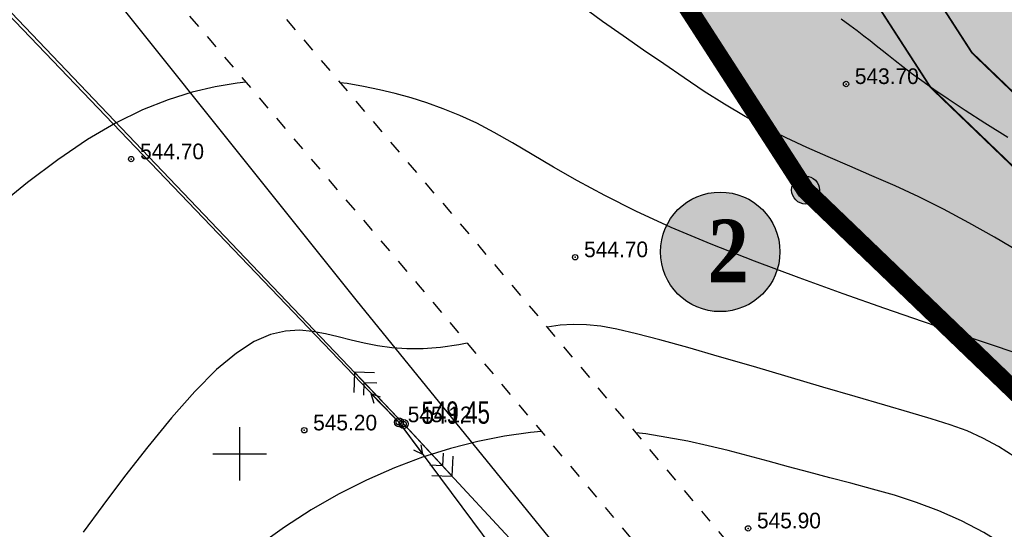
# Model space of a CAD drawing. Extents: x 10527 to 38813, y 13847 to 37526.
# Tile 174 of 256: x 35341 to 35396, y 36384 to 36412. Entities that reach past the tile are written whole.
import ezdxf

# ---------------------------------------------------------------- set-up
doc = ezdxf.new("R2010")
doc.units = 0
doc.header["$LTSCALE"] = 0.5
doc.header["$MEASUREMENT"] = 0
doc.header["$PDMODE"] = 32
doc.header["$PDSIZE"] = 0.3
for name, pattern in [('CONTI', [0]), ('GOST2.303 6', [12, 8, -1.5, 1, -1.5]), ('STRIH_1', [3, 2, -1]), ('Д_ТРОТ_ТРУБА', [3, 1.5, -1.5])]:
    doc.linetypes.add(name, pattern=pattern)
for name, color, linetype in [('(004) Точки рельефа', 7, 'Continuous'), ('(014) Водопровод', 5, 'ИК_Водопровод -------в--------'), ('(022) Возд. Линии', 7, 'Continuous'), ('(025) Дорога', 7, 'Continuous'), ('GORIZDEFAULT', 32, 'CONTI'), ('PI_OT0', 172, 'CONTI'), ('PI_TT0', 5, 'CONTI'), ('PI_TTDEFAULT', 5, 'CONTI'), ('SETKR', 2, 'CONTI'), ('SIT_L0', 250, 'CONTI'), ('Штрих Стекло', 7, 'Continuous')]:
    doc.layers.add(name, color=color, linetype=linetype)
doc.layers.add('(032) Горизонтали утолщенные', color=32, linetype='Continuous', lineweight=30)
doc.layers.add('.', color=7, linetype='Continuous', lineweight=15)
doc.styles.add('D-431', font='txt')
doc.styles.add('SHRFT', font='TXT', dxfattribs={"width": 0.875})
doc.styles.get("Standard").update_dxf_attribs({"font": 'times.ttf'})
doc.linetypes.add('ИК_Водопровод -------в--------', pattern='A,9,-0.6,["В",Standard,S=1.2,R=0,X=0,Y=-0.6],-1.2', length=10.8)

# ---------------------------------------------------------------- blocks, each defined once
blk = doc.blocks.new('BL_333')
at = {"color": 0}
for p, q in [((0, -1.5), (0, 1.5)), ((-1.5, 0), (1.5, 0))]:
    blk.add_line(p, q, dxfattribs=at)
blk = doc.blocks.new('S1')
at = {"layer": '(022) Возд. Линии'}
for p, q in [((-2, 0), (-1.5, 0.25)), ((-2, 0), (-1.5, -0.25)), ((0, 0), (-2, 0))]:
    blk.add_line(p, q, dxfattribs=at)
blk = doc.blocks.new('S2')
at = {"layer": '(022) Возд. Линии'}
for p, q in [((0, 0), (2, 0)), ((2, 0), (1.5, 0.25)), ((2, 0), (1.5, -0.25))]:
    blk.add_line(p, q, dxfattribs=at)
blk = doc.blocks.new('SS')
at = {"layer": '(022) Возд. Линии'}
blk.add_circle((0, 0), 0.25, dxfattribs=at)
blk = doc.blocks.new('gergrgrre')
at = {"layer": '(014) Водопровод', "flags": 128}
blk.add_lwpolyline([(360036.438, 4200773.015), (360047.098, 4200750.311), (360089.76, 4200681.101), (360107.619, 4200655.796), (360141.826, 4200594.039), (360149.345, 4200579.998), (360206.507, 4200508.61), (360230.262, 4200479.387), (360306.281, 4200388.525), (360409.154, 4200291.553), (360456.114, 4200244.191), (360490.793, 4200199.337)], dxfattribs=at)
at = {"layer": '(025) Дорога', "linetype": 'Д_ТРОТ_ТРУБА', "flags": 128}
for points in [[(360044.195, 4200796.012), (360041.816, 4200791.773), (360042.358, 4200788.304), (360046.087, 4200780.21), (360059.012, 4200755.887), (360082.266, 4200713.415), (360119.837, 4200651.911), (360154.248, 4200588.273), (360168.952, 4200565.337), (360182.618, 4200547.766), (360213.043, 4200512.044), (360268.283, 4200446.262), (360308.926, 4200401.534), (360387.369, 4200322.593), (360428.116, 4200283.497), (360457.116, 4200256.42), (360464.886, 4200245.444), (360476.507, 4200228.263), (360489.06, 4200214.493), (360499.065, 4200202.984)], [(360034.859, 4200791.392), (360036.733, 4200790.501), (360038.761, 4200786.553), (360042.501, 4200778.433), (360055.492, 4200753.988), (360078.803, 4200711.411), (360116.369, 4200649.915), (360150.8, 4200586.24), (360165.682, 4200563.025), (360179.515, 4200545.24), (360209.989, 4200509.461), (360265.27, 4200443.63), (360306.026, 4200398.778), (360384.565, 4200319.74), (360425.367, 4200280.592), (360454.087, 4200253.775), (360461.596, 4200243.167), (360473.356, 4200225.782), (360486.072, 4200211.833), (360495.233, 4200201.295)]]:
    blk.add_lwpolyline(points, dxfattribs=at)
at = {"layer": '(032) Горизонтали утолщенные', "color": 32}
blk.add_polyline3d([(360243.68, 4200511.29, 544), (360242.25, 4200512.12, 544), (360240.83, 4200512.93, 544), (360239.41, 4200513.68, 544), (360238.03, 4200514.37, 544), (360236.69, 4200515, 544), (360235.4, 4200515.56, 544), (360234.16, 4200516.1, 544), (360232.94, 4200516.61, 544), (360231.75, 4200517.13, 544), (360230.59, 4200517.67, 544), (360229.43, 4200518.24, 544), (360228.29, 4200518.88, 544), (360227.15, 4200519.56, 544), (360226.01, 4200520.28, 544), (360224.88, 4200521.03, 544), (360223.74, 4200521.81, 544), (360222.6, 4200522.59, 544), (360221.46, 4200523.39, 544), (360220.31, 4200524.18, 544), (360219.18, 4200525.02, 544)], dxfattribs=at)
at = {"linetype": 'Continuous', "elevation": 1.643}
blk.add_lwpolyline([(359968.105, 4200751.148), (360144.875, 4200568.598), (360208.905, 4200501.768), (360248.135, 4200449.088), (360280.365, 4200400.868), (360329.345, 4200345.008), (360410.625, 4200285.188), (360473.125, 4200218.998), (360491.256, 4200199.541)], dxfattribs=at)
at = {"layer": 'GORIZDEFAULT', "color": 32}
for points in [[(360243.01, 4200517.69, 543.5), (360241.72, 4200518.5, 543.5), (360240.62, 4200519.21, 543.5), (360239.67, 4200519.84, 543.5), (360238.87, 4200520.38, 543.5), (360238.19, 4200520.86, 543.5), (360237.62, 4200521.28, 543.5), (360237.13, 4200521.65, 543.5), (360236.7, 4200521.98, 543.5), (360236.32, 4200522.28, 543.5), (360235.97, 4200522.56, 543.5), (360235.63, 4200522.83, 543.5), (360235.29, 4200523.1, 543.5), (360234.95, 4200523.37, 543.5), (360234.57, 4200523.66, 543.5), (360234.15, 4200523.97, 543.5), (360233.67, 4200524.31, 543.5)], [(360200.336, 4200520.794, 544.5), (360199.85, 4200520.74, 544.5), (360198.63, 4200520.54, 544.5), (360197.34, 4200520.24, 544.5), (360195.99, 4200519.81, 544.5), (360194.56, 4200519.24, 544.5), (360193.05, 4200518.5, 544.5), (360191.47, 4200517.58, 544.5), (360189.81, 4200516.45, 544.5), (360188.12, 4200515.18, 544.5), (360186.46, 4200513.84, 544.5), (360184.86, 4200512.48, 544.5), (360183.38, 4200511.17, 544.5), (360182.08, 4200509.99, 544.5), (360180.99, 4200508.99, 544.5), (360179.09, 4200507.25, 544.5)], [(360243.64, 4200505.57, 544.5), (360239.99, 4200506.81, 544.5), (360238.23, 4200507.41, 544.5), (360236.12, 4200508.13, 544.5), (360233.79, 4200508.95, 544.5), (360231.32, 4200509.85, 544.5), (360228.82, 4200510.78, 544.5), (360226.4, 4200511.73, 544.5), (360224.16, 4200512.67, 544.5), (360222.18, 4200513.58, 544.5), (360220.44, 4200514.45, 544.5), (360218.92, 4200515.27, 544.5), (360217.57, 4200516.04, 544.5), (360216.37, 4200516.75, 544.5), (360215.27, 4200517.4, 544.5), (360214.25, 4200517.98, 544.5), (360213.27, 4200518.49, 544.5), (360212.32, 4200518.93, 544.5), (360211.39, 4200519.31, 544.5), (360210.48, 4200519.64, 544.5), (360209.59, 4200519.92, 544.5), (360208.7, 4200520.16, 544.5), (360207.82, 4200520.37, 544.5), (360206.93, 4200520.55, 544.5), (360206.02, 4200520.71, 544.5), (360205.618, 4200520.762, 544.5)], [(360212.738, 4200506.187, 545), (360212.26, 4200506.1, 545), (360211.24, 4200505.95, 545), (360210.27, 4200505.87, 545), (360209.36, 4200505.87, 545), (360208.52, 4200505.93, 545), (360207.72, 4200506.04, 545), (360206.96, 4200506.19, 545), (360206.23, 4200506.36, 545), (360205.51, 4200506.54, 545), (360204.8, 4200506.71, 545), (360204.08, 4200506.85, 545), (360203.34, 4200506.92, 545), (360202.56, 4200506.87, 545), (360201.72, 4200506.67, 545), (360200.81, 4200506.28, 545), (360199.81, 4200505.64, 545), (360198.7, 4200504.71, 545), (360197.48, 4200503.48, 545), (360196.18, 4200502.01, 545), (360194.85, 4200500.4, 545), (360193.55, 4200498.73, 545), (360192.33, 4200497.11, 545), (360191.24, 4200495.62, 545)], [(360243.41, 4200499.82, 545), (360242.48, 4200500.41, 545), (360241.6, 4200500.88, 545), (360240.72, 4200501.28, 545), (360239.77, 4200501.63, 545), (360238.72, 4200501.96, 545), (360237.52, 4200502.31, 545), (360236.11, 4200502.72, 545), (360234.46, 4200503.2, 545), (360232.64, 4200503.73, 545), (360230.71, 4200504.3, 545), (360228.76, 4200504.88, 545), (360226.86, 4200505.43, 545), (360225.09, 4200505.94, 545), (360223.52, 4200506.37, 545), (360222.21, 4200506.72, 545), (360221.12, 4200506.97, 545), (360220.21, 4200507.14, 545), (360219.41, 4200507.22, 545), (360218.67, 4200507.24, 545), (360217.94, 4200507.19, 545), (360217.206, 4200507.087, 545)], [(360216.879, 4200501.256, 545.5), (360216.28, 4200501.2, 545.5), (360214.83, 4200500.99, 545.5), (360213.33, 4200500.69, 545.5), (360211.8, 4200500.3, 545.5), (360210.24, 4200499.81, 545.5), (360208.67, 4200499.22, 545.5), (360207.1, 4200498.53, 545.5), (360205.53, 4200497.75, 545.5), (360204, 4200496.86, 545.5), (360202.5, 4200495.89, 545.5), (360201.07, 4200494.87, 545.5)], [(360242.93, 4200494.82, 545.5), (360241.67, 4200495.59, 545.5), (360240.41, 4200496.25, 545.5), (360239.15, 4200496.81, 545.5), (360237.9, 4200497.28, 545.5), (360236.66, 4200497.68, 545.5), (360235.43, 4200498.03, 545.5), (360234.22, 4200498.35, 545.5), (360233.03, 4200498.66, 545.5), (360231.87, 4200498.97, 545.5), (360230.73, 4200499.28, 545.5), (360229.59, 4200499.59, 545.5), (360228.47, 4200499.89, 545.5), (360227.35, 4200500.18, 545.5), (360226.22, 4200500.45, 545.5), (360225.08, 4200500.7, 545.5), (360223.92, 4200500.92, 545.5), (360222.74, 4200501.11, 545.5), (360222.17, 4200501.176, 545.5)]]:
    blk.add_polyline3d(points, dxfattribs=at)
at = {"layer": 'PI_TTDEFAULT', "color": 5}
for p in [(360233.95, 4200520.69, 543.7), (360193.92, 4200516.49, 544.7), (360218.78, 4200511, 544.7), (360208.905, 4200501.768, -9.905), (360203.61, 4200501.32, 545.2), (360228.46, 4200495.83, 545.9)]:
    blk.add_point(p, dxfattribs=at)
at = {"layer": '(022) Возд. Линии'}
for name, p, rotation in [('S1', (360208.73, 4200501.942, -9.905), 314.3315433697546), ('S2', (360209.052, 4200501.563, -9.905), 306.6744985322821)]:
    blk.add_blockref(name, p, dxfattribs=dict(at, rotation=rotation))
blk.add_blockref('SS', (360208.911, 4200501.764, -9.905), dxfattribs=at)
at = {"layer": 'SETKR', "color": 92}
blk.add_blockref('BL_333', (360200, 4200500), dxfattribs=at)
at = {"layer": '(004) Точки рельефа', "style": 'D-431'}
for s, p in [('543.70', (360234.44, 4200520.69)), ('544.70', (360194.42, 4200516.48)), ('544.70', (360219.28, 4200511)), ('545.12', (360209.405, 4200501.768, -555.023)), ('545.20', (360204.11, 4200501.31)), ('545.90', (360228.96, 4200495.83))]:
    blk.add_text(s, height=0.875, dxfattribs=at).set_placement(p)
blk = doc.blocks.new('ееееее')
at = {"layer": 'PI_TT0', "color": 0}
blk.add_circle((-288.38, 647.62), 0.25, dxfattribs=at)
blk.add_point((-288.38, 647.62), dxfattribs=at)
at = {"layer": 'SIT_L0', "color": 250}
for p, q in [((-352.04, 714.7), (-288.38, 647.62)), ((-291.13, 650.52), (-291.16, 649.39)), ((-288.72, 647.98), (-291.13, 650.52)), ((-290, 650.49), (-291.13, 650.52)), ((-290.6, 649.23), (-290.58, 649.94)), ((-290.58, 649.94), (-289.88, 649.92)), ((-288.38, 647.62), (-215.18, 568.38)), ((-288.04, 647.25), (-285.67, 644.68)), ((-286.18, 645.98), (-286.21, 645.27)), ((-285.67, 644.68), (-285.62, 645.81)), ((-286.21, 645.27), (-286.92, 645.3)), ((-286.8, 644.73), (-285.67, 644.68))]:
    blk.add_line(p, q, dxfattribs=at)
at = {"layer": 'PI_OT0', "color": 0, "style": 'SHRFT', "width": 0.75}
blk.add_text('549.45', height=1.25, dxfattribs=at).set_placement((-287.38, 647.62))

msp = doc.modelspace()

# ---------------------------------------------------------------- hatches: boundary and pattern name
at = {"layer": '.', "ltscale": 0.149071}
h = msp.add_hatch(color=256, dxfattribs=at)
h.dxf.hatch_style = 1
h.set_gradient(color1=(255, 255, 255), tint=1)
h.paths.add_polyline_path([(35043.297, 36082.013), (36343.297, 36082.013), (36343.297, 37217.013), (35043.297, 37217.013)])
h.paths.add_polyline_path([(35058.297, 37202.013), (36328.297, 37202.013), (36328.297, 36097.013), (35058.297, 36097.013)], flags=16)
h = msp.add_hatch(color=256, dxfattribs=at)
h.dxf.hatch_style = 1
h.set_gradient(color1=(51, 204, 0), color2=(51, 204, 0), tint=1)
edge = h.paths.add_edge_path()
edge.add_line((36288.012, 36496.449), (35667.551, 36154.533))
edge.add_arc((35662.242, 36164.167), 11, 226.1663, 298.8577, ccw=False)
edge.add_line((35654.623, 36156.232), (35391.724, 36408.641))
edge.add_line((35391.724, 36408.641), (35216.827, 36679.143))
edge.add_line((35216.827, 36679.143), (35208.925, 36674.788))
edge.add_line((35208.925, 36674.788), (35384.735, 36402.875))
edge.add_line((35384.735, 36402.875), (35659.006, 36139.548))
edge.add_line((35659.006, 36139.548), (36312.368, 36499.595))
edge.add_line((36312.368, 36499.595), (35900.999, 37056.168))
edge.add_line((35900.999, 37056.168), (35893.046, 37051.786))
edge.add_line((35893.046, 37051.786), (36291.549, 36512.621))
edge.add_arc((36282.703, 36506.083), 11, -61.1423, 36.4685, ccw=False)
h.paths.add_polyline_path([(35788.729, 36580.117), (35933.158, 36318.028), (35719.583, 36200.333), (35721.176, 36197.413), (35661.011, 36164.107), (35654.839, 36175.32), (35647.364, 36171.52), (35618.976, 36198.774), (35646.046, 36213.852), (35649.614, 36207.218), (35674.926, 36221.152), (35682.742, 36206.954), (35708.361, 36220.905), (35719.584, 36200.333), (35739.746, 36211.444), (35711.107, 36263.414), (35618.055, 36212.136), (35436.785, 36386.172)], flags=16)
edge = h.paths.add_edge_path(flags=17)
edge.add_line((36286.723, 36509.055), (36102.477, 36758.336))
edge.add_arc((36098.456, 36755.364), 5, 36.4685, 118.8577)
edge.add_line((36096.043, 36759.744), (35801.902, 36597.652))
edge.add_arc((35804.315, 36593.273), 5, 118.8577, 208.8577)
edge.add_line((35799.936, 36590.86), (35948.226, 36321.764))
edge.add_arc((35952.605, 36324.177), 5, 208.8577, 298.8577)
edge.add_line((35955.018, 36319.798), (36285.116, 36501.704))
edge.add_arc((36282.703, 36506.083), 5, 298.8577, 396.4685)
h.paths.add_polyline_path([(35809.749, 36591.7), (36097.32, 36750.171), (36276.769, 36507.381), (35954.178, 36329.611)], flags=16)
edge = h.paths.add_edge_path(flags=17)
edge.add_line((35942.971, 36318.868), (35794.681, 36587.964))
edge.add_arc((35790.302, 36585.551), 5, 28.8634, 118.8577)
edge.add_line((35787.889, 36589.93), (35427.68, 36391.431))
edge.add_arc((35430.094, 36387.051), 5, 118.8577, 226.1663)
edge.add_line((35426.631, 36383.445), (35658.779, 36160.56))
edge.add_arc((35662.242, 36164.167), 5, 226.1663, 298.8577)
edge.add_line((35664.655, 36159.788), (35672.305, 36164.004))
edge.add_line((35672.305, 36164.004), (35677.56, 36166.9))
edge.add_line((35677.56, 36166.9), (35941.005, 36312.076))
edge.add_arc((35938.592, 36316.455), 5, 298.8577, 388.8577)
edge = h.paths.add_edge_path(flags=17)
edge.add_arc((35538.825, 36816.052), 5, 28.8577, 118.8577)
edge.add_line((35536.412, 36820.431), (35532.909, 36818.501))
edge.add_line((35532.909, 36818.501), (35681.681, 36548.529))
edge.add_line((35681.681, 36548.529), (35418.652, 36403.582))
edge.add_line((35418.652, 36403.582), (35403.372, 36418.252))
edge.add_line((35403.372, 36418.252), (35246.598, 36660.724))
edge.add_line((35246.598, 36660.724), (35243.394, 36658.959))
edge.add_arc((35245.808, 36654.58), 5, 118.8577, 212.8852)
edge.add_line((35241.609, 36651.865), (35393.741, 36416.571))
edge.add_line((35393.741, 36416.571), (35396.383, 36412.485))
edge.add_line((35396.383, 36412.485), (35414.542, 36395.051))
edge.add_arc((35418.004, 36398.658), 5, 226.1663, 298.8577)
edge.add_line((35420.418, 36394.279), (35689.529, 36542.577))
edge.add_arc((35687.115, 36546.956), 5, 298.8592, 388.857)
edge.add_line((35691.494, 36549.37), (35543.204, 36818.466))
edge = h.paths.add_edge_path(flags=17)
edge.add_line((35902.201, 37022.006), (35898.082, 37019.736))
edge.add_line((35898.082, 37019.736), (36082.928, 36769.643))
edge.add_line((36082.928, 36769.643), (35798.166, 36612.72))
edge.add_line((35798.166, 36612.72), (35649.393, 36882.692))
edge.add_line((35649.393, 36882.692), (35645.89, 36880.761))
edge.add_arc((35648.303, 36876.382), 5, 118.8577, 208.8585)
edge.add_line((35643.924, 36873.969), (35792.214, 36604.873))
edge.add_arc((35796.593, 36607.286), 5, 208.8577, 298.8514)
edge.add_line((35799.006, 36602.907), (36091.274, 36763.967))
edge.add_arc((36088.861, 36768.346), 5, 298.8577, 396.4685)
edge.add_line((36092.882, 36771.318), (35908.635, 37020.599))
edge.add_arc((35904.615, 37017.627), 5, 36.4694, 118.8577)
at = {"layer": '.', "lineweight": 60, "true_color": 0xffffff}
h = msp.add_hatch(color=7, dxfattribs=at)
h.dxf.hatch_style = 1
edge = h.paths.add_edge_path()
edge.add_arc((35384.735, 36402.875), 0.779, 0, 360)
h = msp.add_hatch(color=7, dxfattribs=at)
h.dxf.hatch_style = 1
edge = h.paths.add_edge_path()
edge.add_arc((35384.735, 36402.875), 0.779, 0, 360)
at = {"layer": '.', "lineweight": 60}
h = msp.add_hatch(color=255, dxfattribs=at)
h.dxf.hatch_style = 1
edge = h.paths.add_edge_path()
edge.add_arc((35379.957, 36399.421), 3.345, 0, 360)
at = {"layer": '.', "lineweight": 60, "true_color": 0xffffff}
h = msp.add_hatch(color=7, dxfattribs=at)
h.dxf.hatch_style = 1
edge = h.paths.add_edge_path()
edge.add_arc((35379.957, 36399.421), 3.345, 0, 360)
at = {"layer": 'Штрих Стекло', "linetype": 'Continuous'}
h = msp.add_hatch(color=5, dxfattribs=at)
h.dxf.hatch_style = 1
h.set_gradient(color1=(173, 173, 173), color2=(166, 166, 166), one_color=1, tint=0.65)
edge = h.paths.add_edge_path()
edge.add_line((35220.262, 36694.737), (35202.702, 36685.06))
edge.add_arc((35205.115, 36680.681), 5, 32.8852, 118.8577, ccw=False)
edge.add_line((35209.314, 36683.396), (35213.315, 36677.208))
edge.add_line((35213.315, 36677.208), (35222.095, 36682.046))
edge.add_line((35222.095, 36682.046), (35218.323, 36687.88))
edge.add_arc((35222.687, 36690.349), 5.014, 118.9259, 209.5037, ccw=False)
edge = h.paths.add_edge_path()
edge.add_line((35389.373, 36405.352), (35651.853, 36153.347))
edge.add_arc((35662.242, 36164.167), 15, 226.1663, 298.8577)
edge.add_line((35669.481, 36151.03), (36289.942, 36492.946))
edge.add_arc((36282.703, 36506.083), 15, 298.8577, 396.4685)
edge.add_line((36294.765, 36514.999), (35889.246, 37056.928))
edge.add_arc((35893.267, 37059.9), 5, 118.8577, 216.4685, ccw=False)
edge.add_line((35890.853, 37064.279), (35884.604, 37060.835))
edge.add_line((35884.604, 37060.835), (36292.353, 36513.216))
edge.add_arc((36282.703, 36506.083), 12, -61.1423, 36.4685, ccw=False)
edge.add_line((36288.494, 36495.573), (35660.947, 36154.319))
edge.add_line((35660.947, 36154.319), (35390.568, 36408.587))
edge.add_line((35390.568, 36408.587), (35215.949, 36678.659))
edge.add_line((35215.949, 36678.659), (35213.315, 36677.208))
edge.add_line((35213.315, 36677.208), (35388.049, 36406.958))
edge.add_arc((35395.606, 36411.845), 9, 212.8852, 226.1663)
edge = h.paths.add_edge_path(flags=16)
edge.add_line((35427.68, 36391.431), (35787.889, 36589.93))
edge.add_arc((35790.302, 36585.551), 5, 28.8577, 118.8577, ccw=False)
edge.add_line((35794.681, 36587.964), (35942.971, 36318.868))
edge.add_arc((35938.592, 36316.455), 5, -61.1423, 28.8577, ccw=False)
edge.add_line((35941.005, 36312.076), (35664.655, 36159.788))
edge.add_arc((35662.242, 36164.167), 5, 226.8238, 298.8577, ccw=False)
edge.add_line((35658.82, 36160.521), (35426.625, 36383.45))
edge.add_arc((35430.094, 36387.051), 5, 118.8577, 226.0752, ccw=False)
h.paths.add_polyline_path([(35427.68, 36391.431), (35784.385, 36587.999), (35933.158, 36318.028), (35662.889, 36169.091)], flags=0)
edge = h.paths.add_edge_path(flags=16)
edge.add_line((35801.902, 36597.652), (36096.043, 36759.744))
edge.add_arc((36098.456, 36755.364), 5, 36.4685, 118.8577, ccw=False)
edge.add_line((36102.477, 36758.336), (36286.723, 36509.055))
edge.add_arc((36282.703, 36506.083), 5, -61.1423, 36.4685, ccw=False)
edge.add_line((36285.116, 36501.704), (35955.018, 36319.798))
edge.add_arc((35952.605, 36324.177), 5, 208.8577, 298.8577, ccw=False)
edge.add_line((35948.226, 36321.764), (35799.936, 36590.86))
edge.add_arc((35804.315, 36593.273), 5, 118.8577, 208.8577, ccw=False)
h.paths.add_polyline_path([(35805.405, 36599.583), (36091.923, 36757.473), (36276.769, 36507.381), (35954.178, 36329.611)], flags=0)
edge = h.paths.add_edge_path(flags=17)
edge.add_line((36292.353, 36513.216), (35884.604, 37060.835))
edge.add_line((35884.604, 37060.835), (35876.716, 37056.488))
edge.add_arc((35879.129, 37052.109), 5, 36.4685, 118.8577, ccw=False)
edge.add_line((35883.15, 37055.081), (36092.882, 36771.318))
edge.add_arc((36088.861, 36768.346), 5, -61.1423, 36.4685, ccw=False)
edge.add_line((36091.274, 36763.967), (35799.006, 36602.907))
edge.add_arc((35796.593, 36607.286), 5, 208.8577, 298.8577, ccw=False)
edge.add_line((35792.214, 36604.873), (35643.924, 36873.969))
edge.add_arc((35648.303, 36876.382), 5, 118.8577, 208.8577, ccw=False)
edge.add_line((35645.89, 36880.761), (35631.876, 36873.039))
edge.add_arc((35634.29, 36868.66), 5, 28.8577, 118.8577, ccw=False)
edge.add_line((35638.669, 36871.073), (35786.959, 36601.977))
edge.add_arc((35782.58, 36599.564), 5, -61.1423, 28.8555, ccw=False)
edge.add_line((35784.993, 36595.185), (35703.542, 36550.3))
edge.add_arc((35701.128, 36554.679), 5, 208.8577, 298.8577, ccw=False)
edge.add_line((35696.749, 36552.265), (35548.459, 36821.361))
edge.add_arc((35552.838, 36823.775), 5, 118.8577, 208.8577, ccw=False)
edge.add_line((35550.425, 36828.154), (35902.201, 37022.006))
edge.add_arc((35904.615, 37017.627), 5, 36.4685, 118.8577, ccw=False)
edge.add_line((35908.636, 37020.599), (35899.041, 37033.58))
edge.add_arc((35895.02, 37030.608), 5, -61.1423, 36.4685, ccw=False)
edge.add_line((35897.433, 37026.229), (35239.435, 36663.628))
edge.add_arc((35237.099, 36668.049), 5, 212.8852, 297.8504, ccw=False)
edge.add_line((35232.9, 36665.334), (35241.609, 36651.865))
edge.add_arc((35245.808, 36654.58), 5, 118.8577, 212.8852, ccw=False)
edge.add_line((35243.394, 36658.959), (35536.412, 36820.431))
edge.add_arc((35538.825, 36816.052), 5, 28.8577, 118.8577, ccw=False)
edge.add_line((35543.204, 36818.466), (35691.494, 36549.37))
edge.add_arc((35687.115, 36546.956), 5, -61.1423, 28.8577, ccw=False)
edge.add_line((35689.528, 36542.577), (35420.418, 36394.279))
edge.add_arc((35418.004, 36398.658), 5, 226.1663, 298.8577, ccw=False)
edge.add_line((35414.542, 36395.051), (35396.383, 36412.485))
edge.add_line((35396.383, 36412.485), (35222.095, 36682.046))
edge.add_line((35222.095, 36682.046), (35215.949, 36678.659))
edge.add_line((35215.949, 36678.659), (35390.568, 36408.587))
edge.add_line((35390.568, 36408.587), (35660.947, 36154.319))
edge.add_line((35660.947, 36154.319), (36288.494, 36495.573))
edge.add_arc((36282.703, 36506.083), 12, 298.8577, 396.4685)

# ---------------------------------------------------------------- linework, layer by layer
at = {"ltscale": 0.149071, "const_width": 0.1}
msp.add_lwpolyline([(35096.532, 36626.554), (35206.214, 36686.996, -0.393772), (35212.826, 36685.331), (35391.724, 36408.641), (35654.623, 36156.232, 0.328259), (35667.551, 36154.533), (36288.012, 36496.449, 0.453677), (36291.549, 36512.621), (35889.246, 37056.928, -0.453677), (35890.853, 37064.279), (36021.81, 37136.445)], format="xyb", dxfattribs=at)
msp.add_lwpolyline([(35205.659, 36679.839), (35384.735, 36402.875), (35659.006, 36139.548), (36312.368, 36499.595), (35897.401, 37061.036)], dxfattribs=at)
at = {"color": 1, "linetype": 'GOST2.303 6', "lineweight": 30, "const_width": 1.035}
msp.add_lwpolyline([(35208.925, 36674.788), (35900.999, 37056.168), (36312.368, 36499.595), (35659.006, 36139.548), (35384.735, 36402.875)], close=True, dxfattribs=at)
at = {"color": 7, "linetype": 'STRIH_1', "ltscale": 2, "true_color": 0xffffff, "const_width": 0.1}
msp.add_lwpolyline([(35215.15, 36687.262), (35394.053, 36410.563), (35656.701, 36158.396, 0.328259), (35666.103, 36157.16), (36286.564, 36499.076, 0.453677), (36289.136, 36510.838), (35886.32, 37055.839)], format="xyb", dxfattribs=at)
msp.add_circle((35384.735, 36402.875), 0.779)
msp.add_circle((35384.735, 36402.875), 0.779)
at = {"linetype": 'Continuous', "lineweight": 30}
msp.add_circle((35379.957, 36399.421, 505.977), 3.345, dxfattribs=at)
msp.add_circle((35379.957, 36399.421, 505.977), 3.345, dxfattribs=at)

# ---------------------------------------------------------------- block references
at = {"linetype": 'Continuous'}
msp.add_blockref('gergrgrre', (-324846.944, -4164111.878), dxfattribs=at)
at = {"color": 0, "rotation": 0.1683458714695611}
msp.add_blockref('ееееее', (35652.513, 35743.025), dxfattribs=at)

# ---------------------------------------------------------------- texts
at = {"color": 2, "linetype": 'Continuous', "insert": (35379.253, 36401.224, 505.977), "char_height": 3.5, "width": 12.20845, "attachment_point": 1, "style": 'SHRFT'}
msp.add_mtext('{\\fTimes New Roman|b1|i0|c0|p18;\\C256;2}', dxfattribs=at)

doc.saveas('drawing.dxf')
